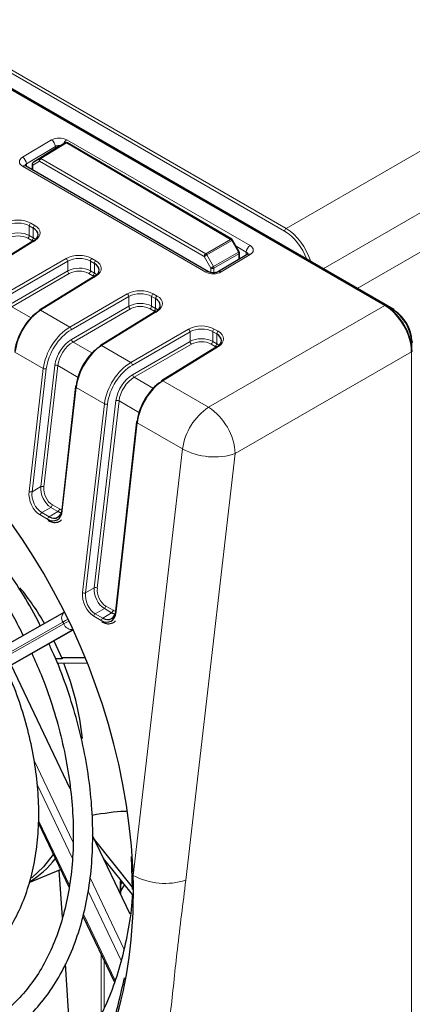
# Paper-space layout 'Blatt2' of a CAD drawing. Header units: millimetres. Extents: x 5 to 418, y 2 to 292.
# Tile 43 of 73: x 144 to 156, y 192 to 222. Entities that reach past the tile are written whole.
import ezdxf

# ---------------------------------------------------------------- set-up
doc = ezdxf.new("R2010")
doc.units = ezdxf.units.MM

psp = doc.layouts.new('Blatt2')

# ---------------------------------------------------------------- linework, layer by layer
at = {"color": 7, "linetype": 'Continuous', "lineweight": 18}
for p, q in [((103.61, 243.657), (152.305, 215.546)), ((152.305, 215.546), (179.789, 231.412)), ((180.614, 229.984), (153.451, 214.303)), ((154.498, 213.699), (180.614, 228.775)), ((152.258, 215.465), (133.867, 226.082)), ((155.353, 213.172), (133.433, 225.826)), ((144.177, 217.741), (145.068, 218.275)), ((145.188, 218.074), (144.297, 217.541)), ((144.71, 217.703), (145.495, 218.189)), ((145.529, 218.186), (144.744, 217.7)), ((145.188, 218.007), (145.188, 218.074)), ((145.495, 218.189), (145.289, 218.07)), ((150.594, 215.209), (145.529, 218.186)), ((145.54, 218.279), (151.193, 215.016)), ((149.829, 214.202), (144.177, 217.465)), ((144.297, 217.541), (144.3, 217.453)), ((144.698, 217.619), (144.49, 217.499)), ((144.49, 217.499), (144.49, 217.343)), ((144.502, 217.583), (144.71, 217.703)), ((149.78, 214.684), (144.698, 217.619)), ((144.744, 217.7), (149.826, 214.765)), ((144.385, 215.629), (144.385, 215.328)), ((144.507, 215.559), (144.385, 215.629)), ((144.431, 215.71), (144.553, 215.64)), ((144.385, 215.328), (144.507, 215.257)), ((144.507, 215.257), (144.507, 215.559)), ((144.56, 215.173), (142.845, 214.112)), ((144.46, 215.176), (144.338, 215.247)), ((149.826, 214.765), (150.594, 215.209)), ((150.627, 215.173), (149.859, 214.73)), ((150.833, 214.812), (150.627, 215.173)), ((151.077, 214.816), (150.76, 214.998)), ((149.988, 214.324), (149.78, 214.684)), ((149.859, 214.73), (150.067, 214.369)), ((150.067, 214.369), (150.833, 214.812)), ((150.847, 214.765), (150.081, 214.323)), ((151.192, 214.739), (150.301, 214.206)), ((150.847, 214.591), (150.847, 214.765)), ((151.074, 214.727), (151.077, 214.816)), ((143.746, 213.592), (145.522, 214.618)), ((145.569, 214.536), (143.793, 213.51)), ((145.569, 214.237), (145.569, 214.536)), ((146.27, 214.541), (146.27, 214.239)), ((146.392, 214.47), (146.27, 214.541)), ((146.317, 214.622), (146.439, 214.551)), ((146.392, 214.169), (146.392, 214.47)), ((143.8, 213.214), (145.569, 214.237)), ((145.617, 214.155), (143.847, 213.133)), ((146.446, 214.085), (144.73, 213.023)), ((146.346, 214.088), (146.224, 214.158)), ((146.27, 214.239), (146.392, 214.169)), ((149.988, 214.186), (149.988, 214.324)), ((150.081, 214.323), (150.081, 214.18)), ((145.632, 212.503), (147.408, 213.529)), ((148.202, 213.533), (148.324, 213.463)), ((147.455, 213.447), (145.679, 212.421)), ((147.455, 213.148), (147.455, 213.447)), ((148.156, 213.452), (148.156, 213.151)), ((148.278, 213.382), (148.156, 213.452)), ((148.278, 213.08), (148.278, 213.382)), ((149.913, 210.031), (155.353, 213.172)), ((155.594, 213.043), (155.4, 213.154)), ((143.847, 213.133), (144.446, 212.787)), ((144.73, 213.023), (145.632, 212.503)), ((145.685, 212.126), (147.455, 213.148)), ((147.502, 213.066), (145.733, 212.044)), ((148.331, 212.996), (146.616, 211.935)), ((148.232, 212.999), (148.11, 213.07)), ((148.156, 213.151), (148.278, 213.08)), ((155.559, 213.022), (155.594, 213.043)), ((147.518, 211.415), (149.294, 212.441)), ((149.341, 212.359), (147.565, 211.333)), ((149.341, 212.06), (149.341, 212.359)), ((150.042, 212.363), (150.042, 212.062)), ((150.164, 212.293), (150.042, 212.363)), ((150.088, 212.445), (150.21, 212.374)), ((150.164, 211.992), (150.164, 212.293)), ((145.733, 212.044), (146.332, 211.698)), ((147.571, 211.037), (149.341, 212.06)), ((149.388, 211.978), (147.618, 210.956)), ((150.117, 211.911), (149.995, 211.981)), ((150.042, 212.062), (150.164, 211.992)), ((156.151, 211.997), (156.186, 212.017)), ((156.186, 211.793), (156.186, 212.017)), ((144.816, 211.228), (143.941, 211.733)), ((146.616, 211.935), (147.518, 211.415)), ((150.217, 211.908), (148.502, 210.846)), ((156.178, 211.743), (150.738, 208.603)), ((156.178, 104.438), (156.178, 211.743)), ((144.377, 207.437), (144.816, 211.228)), ((144.909, 211.219), (144.47, 207.429)), ((144.739, 207.584), (145.172, 211.324)), ((145.265, 211.316), (144.832, 207.576)), ((145.894, 210.953), (145.265, 211.316)), ((147.618, 210.956), (148.217, 210.61)), ((148.502, 210.846), (149.913, 210.031)), ((145.827, 210.644), (145.403, 206.845)), ((146.702, 210.139), (145.827, 210.644)), ((146.028, 204.318), (146.702, 210.139)), ((146.795, 210.131), (146.121, 204.309)), ((146.389, 204.464), (147.058, 210.236)), ((147.151, 210.228), (146.482, 204.456)), ((147.78, 209.864), (147.151, 210.228)), ((147.713, 209.556), (147.061, 203.721)), ((149.111, 208.748), (147.713, 209.556)), ((147.587, 195.596), (149.111, 208.748)), ((150.738, 208.603), (149.214, 195.45)), ((144.47, 207.429), (144.739, 207.584)), ((145.049, 206.946), (144.766, 206.784)), ((144.766, 206.784), (144.993, 206.653)), ((144.993, 206.653), (145.265, 206.821)), ((145.265, 206.821), (145.049, 206.946)), ((145.095, 207.02), (145.311, 206.895)), ((144.947, 206.58), (144.721, 206.71)), ((146.121, 204.309), (146.389, 204.464)), ((146.699, 203.827), (146.417, 203.664)), ((146.924, 203.697), (146.699, 203.827)), ((146.745, 203.9), (146.97, 203.77)), ((146.605, 203.455), (146.371, 203.591)), ((146.417, 203.664), (146.651, 203.529)), ((146.651, 203.529), (146.924, 203.697)), ((145.419, 203.41), (139.821, 200.232)), ((139.85, 200.172), (145.448, 203.35)), ((145.73, 203.176), (140.151, 200.01)), ((140.198, 200.029), (145.733, 203.171)), ((145.448, 203.35), (145.419, 203.41)), ((144.533, 199.135), (145.731, 196.629)), ((145.716, 196.115), (144.626, 198.394)), ((144.673, 197.287), (145.626, 195.291)), ((146.26, 195.522), (147.304, 193.336)), ((147.192, 195.409), (147.196, 195.466)), ((147.192, 195.034), (147.192, 195.409)), ((147.219, 192.968), (146.196, 195.11)), ((146.051, 194.404), (147.029, 192.356)), ((146.602, 191.318), (146.602, 193.155)), ((146.697, 192.958), (146.697, 191.52))]:
    psp.add_line(p, q, dxfattribs=at)
at = {"color": 7, "linetype": 'Continuous', "lineweight": 25}
for p, q in [((155.387, 213.176), (133.453, 225.838)), ((155.628, 213.047), (133.462, 225.843)), ((145.289, 218.07), (144.502, 217.583)), ((145.29, 218.07), (145.289, 218.07)), ((145.497, 218.189), (145.29, 218.07)), ((145.497, 218.189), (145.495, 218.189)), ((150.628, 215.212), (145.564, 218.189)), ((149.915, 214.211), (144.263, 217.474)), ((144.47, 217.526), (144.47, 217.354)), ((144.526, 215.176), (142.811, 214.115)), ((150.859, 214.826), (150.652, 215.188)), ((151.109, 214.747), (150.217, 214.215)), ((150.868, 214.603), (150.868, 214.793)), ((146.411, 214.087), (144.696, 213.026)), ((148.297, 212.999), (146.582, 211.938)), ((150.183, 211.91), (148.467, 210.849)), ((145.807, 210.671), (145.383, 206.872)), ((147.693, 209.583), (147.042, 203.748)), ((145.471, 203.717), (139.876, 200.542)), ((140.215, 200.037), (145.733, 203.17)), ((145.142, 202.834), (145.394, 202.277)), ((145.394, 202.277), (145.193, 202.275)), ((145.39, 202.3), (146.1, 202.312)), ((146.102, 202.308), (145.39, 202.3)), ((145.648, 198.265), (143.822, 202.085)), ((146.17, 202.142), (145.249, 202.131)), ((144.667, 197.205), (145.613, 195.225)), ((147.494, 194.403), (146.334, 196.829)), ((147.568, 195.233), (146.396, 196.698)), ((147.571, 195.157), (147.535, 196.182)), ((147.563, 195.006), (146.673, 196.119)), ((144.38, 195.372), (145.351, 195.775)), ((145.405, 194.296), (145.309, 195.757)), ((147.212, 194.993), (147.212, 195.437)), ((147.212, 195.316), (147.258, 195.388)), ((147.319, 195.312), (147.212, 195.135)), ((146.035, 194.342), (147.012, 192.299)), ((145.631, 190.848), (145.499, 192.865))]:
    psp.add_line(p, q, dxfattribs=at)
at = {"color": 7, "linetype": 'Continuous', "lineweight": 25, "flags": 128}
for points in [[(144.263, 217.474), (144.261, 217.475), (144.26, 217.476)], [(145.117, 196.244), (144.827, 195.862), (144.464, 195.516)]]:
    psp.add_lwpolyline(points, dxfattribs=at)
at = {"color": 7, "linetype": 'Continuous', "lineweight": 18, "flags": 128}
for points in [[(149.859, 214.73), (149.849, 214.724), (149.839, 214.718), (149.828, 214.712), (149.816, 214.705), (149.806, 214.699), (149.796, 214.694), (149.787, 214.688), (149.78, 214.684)], [(150.067, 214.369), (150.057, 214.364), (150.047, 214.358), (150.036, 214.351), (150.025, 214.345), (150.014, 214.339), (150.004, 214.333), (149.995, 214.328), (149.988, 214.324)], [(145.581, 203.499), (145.498, 203.454), (145.419, 203.41)], [(145.448, 203.35), (145.526, 203.394), (145.612, 203.44)], [(146.739, 196.037), (146.728, 196.025), (146.722, 196.016)]]:
    psp.add_lwpolyline(points, dxfattribs=at)
at = {"color": 7, "linetype": 'Continuous', "lineweight": 18}
for centre, radius, start, end in [((144.928, 218.055), 0.261, 4.2789, 57.492), ((145.681, 218.065), 0.257, 123.3447, 158.882), ((145.51, 218.157), 0.0344, 55.3039, 114.1738), ((145.549, 218.158), 0.0338, 64.8383, 126.7943), ((144.037, 217.522), 0.261, 4.2789, 57.492), ((144.229, 217.395), 0.0867, 68.8603, 126.3191), ((144.502, 217.528), 0.032, 184.1293, 247.1908), ((144.54, 217.534), 0.0619, 127.9363, 214.9761), ((144.748, 217.654), 0.0619, 127.9363, 214.9761), ((144.8, 217.614), 0.103, 123.2285, 177.3387), ((144.725, 217.672), 0.0344, 55.3039, 114.1738), ((144.487, 215.624), 0.103, 123.2422, 177.3468), ((144.609, 215.554), 0.103, 123.2422, 177.3468), ((144.282, 215.333), 0.103, 303.2422, 357.3468), ((152.361, 215.46), 0.103, 123.2297, 177.3477), ((144.404, 215.262), 0.103, 303.2422, 357.3468), ((144.541, 215.147), 0.0325, 53.4824, 117.3347), ((150.614, 215.181), 0.0338, 64.8383, 126.7943), ((150.54, 215.125), 0.099, 28.856, 57.1252), ((151.411, 213.806), 1.576, 118.7846, 119.8583), ((151.334, 214.801), 0.257, 123.2906, 176.7209), ((149.882, 214.68), 0.103, 123.2285, 177.3387), ((149.772, 214.682), 0.099, 28.856, 57.1252), ((151.618, 213.445), 1.576, 118.7846, 119.8583), ((150.748, 214.76), 0.099, 2.8712, 31.1537), ((150.834, 214.796), 0.0334, 292.7039, 354.6426), ((151.144, 214.676), 0.0792, 52.4288, 116.3159), ((145.464, 214.529), 0.106, 3.5432, 56.4801), ((146.373, 214.536), 0.103, 123.2422, 177.3468), ((146.495, 214.465), 0.103, 123.2422, 177.3468), ((149.983, 214.318), 0.099, 2.8712, 31.1537), ((145.675, 214.243), 0.106, 183.5432, 236.4801), ((146.168, 214.244), 0.103, 303.2422, 357.3468), ((146.29, 214.174), 0.103, 303.2422, 357.3468), ((146.426, 214.059), 0.0325, 53.4824, 117.3347), ((149.88, 214.135), 0.084, 66.3589, 127.1853), ((150.035, 214.415), 0.103, 242.6565, 296.7662), ((150.252, 214.144), 0.0794, 52.4743, 115.8888), ((147.35, 213.441), 0.106, 3.5432, 56.4801), ((148.259, 213.447), 0.103, 123.2422, 177.3468), ((148.381, 213.377), 0.103, 123.2422, 177.3468), ((155.373, 213.147), 0.0324, 64.3372, 128.3331), ((144.711, 212.997), 0.0325, 53.4824, 117.3347), ((147.561, 213.155), 0.106, 183.5432, 236.4801), ((148.053, 213.155), 0.103, 303.2422, 357.3468), ((148.175, 213.085), 0.103, 303.2422, 357.3468), ((148.312, 212.97), 0.0325, 53.4824, 117.3347), ((155.614, 213.017), 0.0324, 64.3372, 128.3331), ((145.574, 212.415), 0.106, 3.5432, 56.4801), ((149.235, 212.352), 0.106, 3.5432, 56.4801), ((150.144, 212.359), 0.103, 123.2422, 177.3468), ((150.266, 212.288), 0.103, 123.2422, 177.3468), ((145.791, 212.132), 0.106, 183.5432, 236.4801), ((146.597, 211.909), 0.0325, 53.4824, 117.3347), ((149.446, 212.066), 0.106, 183.5432, 236.4801), ((149.939, 212.067), 0.103, 303.2422, 357.3468), ((150.061, 211.997), 0.103, 303.2422, 357.3468), ((156.174, 212.047), 0.0324, 291.6583, 355.6617), ((150.197, 211.881), 0.0325, 53.4824, 117.3347), ((156.166, 211.774), 0.0324, 291.662, 355.6627), ((147.459, 211.326), 0.106, 3.5432, 56.4801), ((144.873, 211.331), 0.118, 241.5664, 288.2185), ((145.209, 211.212), 0.118, 61.5664, 108.2185), ((147.677, 211.044), 0.106, 183.5432, 236.4801), ((148.482, 210.82), 0.0325, 53.4824, 117.3347), ((145.838, 210.673), 0.0307, 183.4448, 248.9082), ((146.758, 210.243), 0.118, 241.5664, 288.2185), ((147.095, 210.124), 0.118, 61.5664, 108.2185), ((150.923, 208.508), 1.827, 123.525, 172.4415), ((148.891, 208.488), 1.851, 3.5413, 56.4629), ((147.724, 209.584), 0.0307, 183.4448, 248.9082), ((150.094, 210.563), 2.063, 241.565, 288.2091), ((144.434, 207.541), 0.118, 241.5664, 288.2185), ((144.776, 207.472), 0.118, 61.5664, 108.2185), ((144.824, 206.696), 0.104, 123.5123, 172.4427), ((144.991, 207.034), 0.104, 303.5123, 352.4427), ((145.208, 206.908), 0.104, 303.5123, 352.4427), ((145.05, 206.566), 0.104, 123.5123, 172.4427), ((146.426, 204.352), 0.118, 61.5664, 108.2185), ((146.084, 204.421), 0.118, 241.5664, 288.2185), ((146.641, 203.914), 0.104, 303.5123, 352.4427), ((146.866, 203.784), 0.104, 303.5123, 352.4427), ((145.614, 203.535), 0.232, 127.2474, 212.5592), ((146.474, 203.577), 0.104, 123.5123, 172.4427), ((146.709, 203.441), 0.104, 123.5123, 172.4427), ((145.694, 203.441), 0.263, 200.2804, 277.5343), ((148.57, 197.41), 2.063, 241.565, 288.2091), ((147.18, 195.439), 0.032, 292.7787, 355.8608)]:
    psp.add_arc(centre, radius, start, end, dxfattribs=at)
at = {"color": 7, "linetype": 'Continuous', "lineweight": 25}
for centre, radius, start, end in [((145.53, 218.132), 0.0667, 59.5527, 119.9749), ((144.537, 217.526), 0.0667, 121.7292, 180), ((150.594, 215.155), 0.0667, 29.7113, 59.5527), ((150.801, 214.793), 0.0667, 0, 29.7113), ((155.368, 213.149), 0.0335, 354.3165, 54.3713), ((144.716, 213), 0.0329, 127.0519, 186.4224), ((154.9, 211.958), 1.288, 2.6055, 57.3945), ((155.608, 213.019), 0.0335, 354.3165, 54.3713), ((155.003, 212.018), 1.185, 2.6055, 57.3945), ((156.173, 212.041), 0.0335, 5.6323, 65.6879), ((146.602, 211.911), 0.0329, 127.0519, 186.4224), ((156.165, 211.768), 0.0335, 5.6325, 65.6876), ((148.487, 210.823), 0.0329, 127.0519, 186.4224), ((145.833, 210.665), 0.0262, 106.0768, 167.0913), ((147.719, 209.577), 0.0262, 106.0768, 167.0913), ((145.414, 206.874), 0.0307, 183.4448, 248.9082), ((137.509, 199.111), 8.491, 30.09, 39.1238), ((147.072, 203.749), 0.0307, 183.4448, 248.9082), ((137.355, 198.913), 8.713, 5.975, 21.7172), ((142.951, 197.823), 2.817, 300.7063, 322.6082)]:
    psp.add_arc(centre, radius, start, end, dxfattribs=at)
at = {"color": 7, "linetype": 'Continuous', "lineweight": 18}
for centre, major_axis, ratio, start_param, end_param in [((145.304, 218.138), (0.333, 0.005), 0.587831, 0.776152, 2.346644), ((145.306, 218.004), (0.167, 0.006), 0.618458, 1.289581, 2.335079), ((144.413, 217.605), (0.333, 0.005), 0.58748, 2.347599, 3.91809), ((144.415, 217.471), (0.167, 0), 0.597666, 2.356933, 3.154135), ((144.03, 215.471), (0.567, 0.009), 0.587473, 0.776176, 2.329519), ((144.031, 215.417), (0.5, 0.009), 0.588816, 0.774897, 2.32824), ((144.152, 215.4), (0.567, 0.009), 0.587473, 5.506018, 7.059361), ((144.031, 215.117), (0.5, 0.007), 0.586126, 0.777443, 2.330786), ((144.032, 215.063), (0.433, 0.007), 0.587473, 0.776176, 2.329519), ((152.258, 214.567), (-0.55, 0.953), 0.577557, 4.420151, 5.497716), ((152.305, 214.594), (-0.583, 1.01), 0.576386, 4.328228, 5.497716), ((150.957, 214.875), (0.334, 0.005), 0.587108, 5.488255, 7.058746), ((145.916, 214.382), (0.567, 0.009), 0.587473, 0.776176, 2.329519), ((150.959, 214.74), (0.167, 0.011), 0.595357, 6.213133, 7.029934), ((145.917, 214.328), (0.5, 0.009), 0.588816, 0.774897, 2.32824), ((146.038, 214.312), (0.567, 0.009), 0.587473, 5.506018, 7.059361), ((145.917, 214.029), (0.5, 0.007), 0.586126, 0.777443, 2.330786), ((145.918, 213.975), (0.433, 0.007), 0.587473, 0.776176, 2.329519), ((150.065, 214.343), (0.333, 0.005), 0.587472, 3.918085, 5.488576), ((147.802, 213.294), (0.567, 0.009), 0.587473, 0.776176, 2.329519), ((147.802, 213.24), (0.5, 0.009), 0.588816, 0.774897, 2.32824), ((147.924, 213.223), (0.567, 0.009), 0.587473, 5.506018, 7.059361), ((147.802, 212.94), (0.5, 0.007), 0.586126, 0.777443, 2.330786), ((147.803, 212.886), (0.433, 0.007), 0.587473, 0.776176, 2.329519), ((149.687, 212.205), (0.567, 0.009), 0.587473, 0.776176, 2.329519), ((145.647, 211.559), (0.598, 1.002), 0.586803, 0.811623, 2.22499), ((145.693, 211.531), (0.565, 0.944), 0.587369, 0.812156, 2.225524), ((149.688, 212.151), (0.5, 0.009), 0.588816, 0.774897, 2.32824), ((149.809, 212.135), (0.567, 0.009), 0.587473, 5.506018, 7.059361), ((145.695, 211.532), (0.376, 0.629), 0.587369, 0.812156, 2.225524), ((145.741, 211.505), (0.343, 0.572), 0.588357, 0.813094, 2.226462), ((149.688, 211.852), (0.5, 0.007), 0.586126, 0.777443, 2.330786), ((149.689, 211.798), (0.433, 0.007), 0.587473, 0.776176, 2.329519), ((147.532, 210.47), (0.598, 1.002), 0.586803, 0.811623, 2.22499), ((147.579, 210.443), (0.565, 0.944), 0.587369, 0.812156, 2.225524), ((147.58, 210.444), (0.376, 0.629), 0.587369, 0.812156, 2.225524), ((147.627, 210.416), (0.343, 0.572), 0.588357, 0.813094, 2.226462), ((144.778, 207.206), (-0.211, 0.53), 0.652481, 0.880233, 2.450725), ((144.825, 207.225), (-0.175, 0.472), 0.663541, 0.897771, 2.468263), ((145.092, 207.38), (-0.196, 0.462), 0.640933, 0.863979, 2.434471), ((145.139, 207.399), (-0.161, 0.405), 0.652481, 0.880233, 2.450725), ((145.354, 207.275), (-0.162, 0.406), 0.648949, 2.452196, 2.730228), ((146.742, 204.26), (-0.196, 0.462), 0.640933, 0.863979, 2.434471), ((146.789, 204.279), (-0.161, 0.405), 0.652481, 0.880233, 2.450725), ((146.429, 204.086), (-0.211, 0.53), 0.652481, 0.880233, 2.450725), ((146.475, 204.106), (-0.175, 0.472), 0.663541, 0.897771, 2.468263), ((147.012, 204.151), (-0.162, 0.406), 0.648949, 2.452196, 2.730228), ((137.924, 198.891), (-5.084, 12.639), 0.65101, 4.201286, 4.222886)]:
    psp.add_ellipse(centre, major_axis=major_axis, ratio=ratio, start_param=start_param, end_param=end_param, dxfattribs=at)
at = {"color": 7, "linetype": 'Continuous', "lineweight": 25}
for centre, major_axis, ratio, start_param, end_param in [((144.153, 215.346), (0.5, 0.009), 0.588816, 5.504739, 7.058082), ((144.153, 215.047), (0.5, 0.007), 0.586126, 0.528925, 0.777443), ((146.039, 214.258), (0.5, 0.009), 0.588816, 5.504739, 7.058082), ((146.039, 213.958), (0.5, 0.007), 0.586126, 0.528925, 0.777443), ((147.924, 213.169), (0.5, 0.009), 0.588816, 5.504739, 7.058082), ((155.354, 212.22), (-0.583, 1.01), 0.576371, 3.927229, 5.49771), ((144.697, 212.106), (0.536, 0.961), 0.567218, 0.794692, 2.20806), ((144.745, 212.08), (0.569, 1.019), 0.567804, 0.795158, 2.208525), ((147.924, 212.87), (0.5, 0.007), 0.586126, 0.528925, 0.777443), ((155.401, 212.247), (-0.55, 0.953), 0.577564, 3.927231, 5.497712), ((149.81, 212.081), (0.5, 0.009), 0.588816, 5.504739, 7.058082), ((149.81, 211.781), (0.5, 0.007), 0.586126, 0.528925, 0.777443), ((146.583, 211.018), (0.536, 0.961), 0.567218, 0.794692, 2.20806), ((146.631, 210.991), (0.569, 1.019), 0.567804, 0.795158, 2.208525), ((138.517, 199.215), (-5.017, 12.472), 0.65101, 0.077873, 3.215651), ((137.924, 198.891), (-5.084, 12.639), 0.65101, 4.222886, 5.739269), ((148.468, 209.929), (0.536, 0.961), 0.567218, 0.794692, 2.20806), ((148.516, 209.903), (0.569, 1.019), 0.567804, 0.795158, 2.208525), ((145.002, 207.077), (-0.212, 0.531), 0.648949, 2.452196, 4.022688), ((145.049, 207.096), (-0.175, 0.474), 0.656308, 2.471353, 4.041844), ((145.307, 207.256), (-0.199, 0.462), 0.640983, 2.433964, 2.739422), ((146.707, 203.972), (-0.175, 0.474), 0.656308, 2.471353, 4.041844), ((146.661, 203.952), (-0.212, 0.531), 0.648949, 2.452196, 4.022688), ((146.965, 204.131), (-0.199, 0.462), 0.640983, 2.433964, 2.739422), ((141.451, 200.652), (0.024, 6.277), 0.649735, 4.976639, 4.980441), ((137.924, 198.891), (-5.084, 12.639), 0.65101, 3.83229, 4.201286)]:
    psp.add_ellipse(centre, major_axis=major_axis, ratio=ratio, start_param=start_param, end_param=end_param, dxfattribs=at)
for points, knots in [([(144.263, 217.474), (144.256, 217.479), (144.244, 217.488), (144.244, 217.487), (144.245, 217.487)], [0, 0, 0, 0, 0.593656, 1, 1, 1, 1]), ([(151.13, 214.762), (151.13, 214.763), (151.131, 214.768), (151.126, 214.758), (151.113, 214.75), (151.109, 214.747)], [0, 0, 0, 0, 0.093351, 0.692666, 1, 1, 1, 1]), ([(150.217, 214.215), (150.206, 214.209), (150.184, 214.197), (150.129, 214.183), (150.065, 214.177), (150, 214.182), (149.946, 214.195), (149.925, 214.206), (149.915, 214.211)], [0, 0, 0, 0, 0.155842, 0.320249, 0.499357, 0.686668, 0.853525, 1, 1, 1, 1]), ([(144.723, 203.293), (144.715, 203.31), (144.561, 203.638), (144.205, 204.245), (143.657, 205.097), (143.053, 205.889), (142.409, 206.618), (141.729, 207.274), (141.02, 207.851), (140.288, 208.343), (139.542, 208.743), (138.79, 209.048), (138.038, 209.254), (137.297, 209.357), (136.574, 209.358), (135.876, 209.258), (135.218, 209.048), (134.771, 208.857), (134.56, 208.71), (134.54, 208.696)], [0, 0, 0, 0, 0.00359, 0.069749, 0.135925, 0.202126, 0.268358, 0.334625, 0.400927, 0.467255, 0.533579, 0.599855, 0.666016, 0.731981, 0.797673, 0.863048, 0.928132, 0.993033, 1, 1, 1, 1]), ([(134.801, 208.149), (134.832, 208.172), (135.04, 208.319), (135.467, 208.502), (136.08, 208.688), (136.731, 208.766), (137.407, 208.745), (138.101, 208.624), (138.805, 208.405), (139.511, 208.089), (140.212, 207.682), (140.9, 207.186), (141.568, 206.607), (142.209, 205.952), (142.814, 205.226), (143.376, 204.438), (143.842, 203.692), (144.094, 203.195), (144.196, 202.994)], [0, 0, 0, 0, 0.012152, 0.080248, 0.14862, 0.216957, 0.285002, 0.352661, 0.419971, 0.487026, 0.553923, 0.62074, 0.68753, 0.754315, 0.821114, 0.887933, 0.954773, 1, 1, 1, 1]), ([(144.96, 206.541), (144.995, 206.524), (145.082, 206.481), (145.227, 206.477), (145.341, 206.512), (145.377, 206.562), (145.379, 206.565)], [0, 0, 0, 0, 0.2343437, 0.5937885, 0.9762479, 1, 1, 1, 1]), ([(146.619, 203.417), (146.653, 203.4), (146.74, 203.357), (146.885, 203.353), (147, 203.388), (147.036, 203.437), (147.038, 203.44)], [0, 0, 0, 0, 0.234344, 0.593789, 0.976248, 1, 1, 1, 1]), ([(143.259, 190.452), (143.265, 190.454), (143.481, 190.547), (143.868, 190.819), (144.408, 191.269), (144.886, 191.818), (145.305, 192.444), (145.658, 193.147), (145.942, 193.918), (146.153, 194.749), (146.29, 195.631), (146.351, 196.555), (146.336, 197.511), (146.244, 198.489), (146.077, 199.478), (145.839, 200.47), (145.525, 201.45), (145.238, 202.212), (145.036, 202.633), (144.983, 202.744)], [0, 0, 0, 0, 0.00177, 0.065819, 0.129913, 0.1942, 0.258762, 0.323603, 0.388676, 0.453911, 0.519242, 0.584616, 0.649996, 0.715364, 0.780715, 0.846049, 0.911371, 0.976688, 1, 1, 1, 1]), ([(144.46, 202.447), (144.558, 202.229), (144.794, 201.708), (145.095, 200.852), (145.368, 199.897), (145.569, 198.938), (145.697, 197.988), (145.752, 197.057), (145.733, 196.155), (145.64, 195.292), (145.476, 194.478), (145.241, 193.722), (144.94, 193.032), (144.576, 192.414), (144.154, 191.874), (143.674, 191.425), (143.285, 191.133), (143.045, 191.023), (142.997, 191.001)], [0, 0, 0, 0, 0.047745, 0.114528, 0.181301, 0.248052, 0.314775, 0.381461, 0.448109, 0.514721, 0.581308, 0.647891, 0.714508, 0.781225, 0.848136, 0.915353, 0.982965, 1, 1, 1, 1]), ([(142.255, 192.553), (142.256, 192.553), (142.444, 192.629), (142.78, 192.868), (143.251, 193.273), (143.66, 193.774), (144.007, 194.351), (144.286, 195.001), (144.495, 195.715), (144.629, 196.482), (144.686, 197.293), (144.667, 198.135), (144.572, 198.997), (144.402, 199.868), (144.157, 200.734), (143.907, 201.446), (143.715, 201.854), (143.652, 201.989)], [0, 0, 0, 0, 0.000252, 0.073012, 0.145814, 0.218927, 0.292492, 0.366504, 0.440858, 0.515424, 0.590091, 0.664781, 0.739453, 0.814098, 0.888719, 0.963328, 1, 1, 1, 1]), ([(146.324, 197.458), (146.679, 197.515), (147.063, 197.577), (147.369, 197.575), (147.391, 197.575)], [0, 0, 0, 0, 0.925978, 1, 1, 1, 1]), ([(147.563, 195.006), (147.562, 194.974), (147.545, 194.606), (147.442, 193.941), (147.253, 193.024), (146.985, 192.168), (146.652, 191.377), (146.255, 190.657), (145.796, 190.014), (145.28, 189.456), (144.726, 188.986), (144.322, 188.752), (144.126, 188.638)], [0, 0, 0, 0, 0.01065, 0.120965, 0.23126, 0.341555, 0.451895, 0.562348, 0.673008, 0.783983, 0.895376, 1, 1, 1, 1]), ([(138.64, 186.373), (138.719, 186.349), (139.115, 186.229), (140.031, 186.036), (141.371, 185.987), (142.818, 186.295), (144.141, 186.958), (145.287, 187.948), (146.235, 189.263), (146.942, 190.758), (147.201, 191.91), (147.32, 192.439)], [0, 0, 0, 0, 0.019463, 0.097406, 0.226517, 0.359364, 0.488466, 0.621232, 0.751776, 0.88604, 1, 1, 1, 1])]:
    psp.add_open_spline(points, degree=3, knots=knots, dxfattribs=at)
at = {"color": 7, "linetype": 'Continuous', "lineweight": 18}
psp.add_open_spline([(149.214, 195.45), (149.123, 194.736), (148.953, 193.408), (148.808, 191.972), (148.726, 191.237), (148.712, 191.112)], degree=3, knots=[0, 0, 0, 0, 0.491344, 0.913556, 1, 1, 1, 1], dxfattribs=at)

doc.saveas('drawing.dxf')
